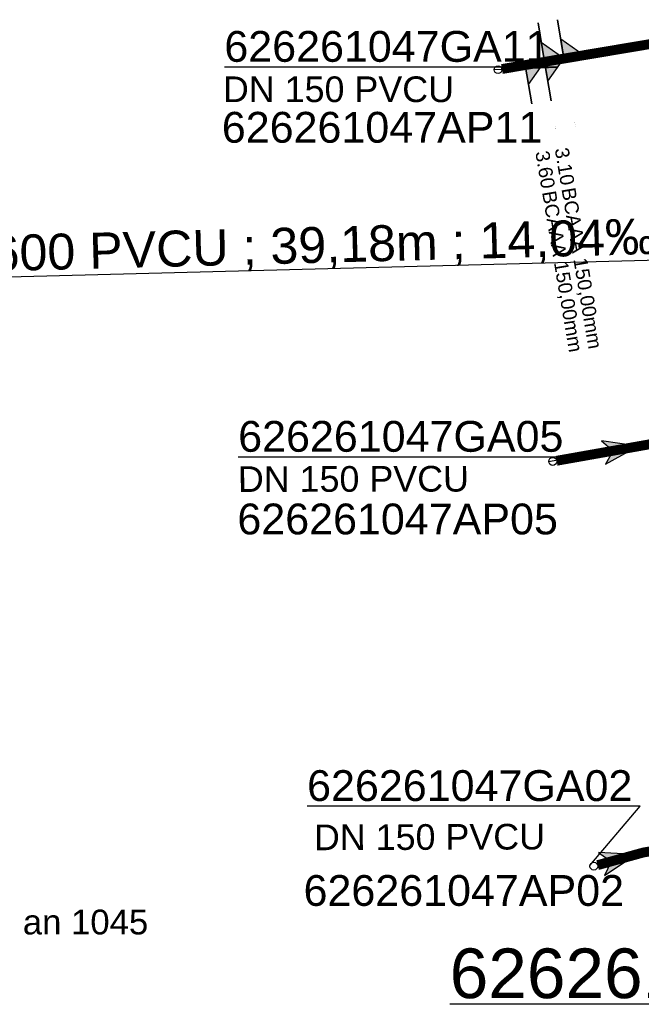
# Model space of a CAD drawing. Extents: x 356718 to 357658, y 5762241 to 5762615.
# Tile 21 of 157: x 356914 to 356930, y 5762386 to 5762411. Entities that reach past the tile are written whole.
import ezdxf
from ezdxf.enums import TextEntityAlignment as Align

# ---------------------------------------------------------------- set-up
doc = ezdxf.new("R2010")
doc.units = 0
doc.header["$MEASUREMENT"] = 0
doc.linetypes.add('AUSGEZOGEN', pattern=[0])
doc.linetypes.add('STRICHPUNKT', pattern=[5, 2, -1, 1, -1])
doc.layers.get('0').update_dxf_attribs({"linetype": 'AUSGEZOGEN'})
for name, color, linetype, true_color in [('111_00131_Symbol', 7, 'AUSGEZOGEN', 0x000000), ('114_00133_Schachtnummer', 7, 'AUSGEZOGEN', 0x000000), ('114_10392_Schachtnummer', 7, 'AUSGEZOGEN', 0x000000), ('121_10399_Haltungen_Mischwasser', 6, 'STRICHPUNKT', 0xff00ff), ('123_00137_Fliessrichtungspfeil', 7, 'AUSGEZOGEN', 0x000000), ('124_10395_Standard1', 7, 'AUSGEZOGEN', 0x000000), ('124_10626_Standard__Laenge____1', 7, 'AUSGEZOGEN', 0x000000), ('141_10677_Stutzen__alle__aus_DW', 7, 'AUSGEZOGEN', 0x000000), ('141_10868_Stutzen__141_', 7, 'AUSGEZOGEN', 0x000000), ('154_00087_Freie_Beschriftungen', 7, 'AUSGEZOGEN', 0x000000)]:
    doc.layers.add(name, color=color, linetype=linetype, true_color=true_color)
doc.styles.add('ARIAL', font='arial.ttf', dxfattribs={"height": 1.5})
doc.styles.get("Standard").update_dxf_attribs({"font": 'arial.ttf', "height": 1})

# ---------------------------------------------------------------- blocks, each defined once
blk = doc.blocks.new('F00')
at = {"color": 0}
blk.add_circle((0, 0), 0.1, dxfattribs=at)
blk = doc.blocks.new('FLI')
at = {"color": 0, "linetype": 'AUSGEZOGEN'}
blk.add_lwpolyline([(-0.4, 0), (-0.9, -0.6), (0.9, 0), (-0.9, 0.6), (-0.4, 0)], close=True, dxfattribs=at)
at = {"color": 0}
for points in [[(-0.4, 0), (0.9, 0), (-0.9, 0.6)], [(-0.9, -0.6), (0.9, 0), (-0.4, 0)]]:
    blk.add_solid(points, dxfattribs=at)

msp = doc.modelspace()

# ---------------------------------------------------------------- linework, layer by layer
at = {"layer": '114_00133_Schachtnummer', "color": 18, "linetype": 'AUSGEZOGEN', "true_color": 0x000000}
for points in [[(356925.825, 5762409.382), (356927.435, 5762409.446), (356918.98, 5762409.446)], [(356927.214, 5762399.443), (356927.786, 5762399.554), (356919.331, 5762399.554)], [(356928.258, 5762389.193), (356929.535, 5762390.693), (356921.08, 5762390.693)]]:
    msp.add_lwpolyline(points, dxfattribs=at)
at = {"layer": '114_10392_Schachtnummer', "color": 18, "linetype": 'AUSGEZOGEN', "true_color": 0x000000}
msp.add_lwpolyline([(356933.869, 5762387.57), (356934.007, 5762385.669), (356924.699, 5762385.669)], dxfattribs=at)
at = {"layer": '121_10399_Haltungen_Mischwasser', "color": 6, "linetype": 'STRICHPUNKT', "true_color": 0xff00ff, "const_width": 0.25}
for points in [[(356926.024, 5762409.398), (356930.557, 5762410.161)], [(356927.412, 5762399.459), (356930.771, 5762400.054), (356930.969, 5762400.286), (356932.254, 5762400.509)], [(356928.452, 5762389.2), (356929.613, 5762389.521), (356934.054, 5762390.266)]]:
    msp.add_lwpolyline(points, dxfattribs=at)
at = {"layer": '124_10395_Standard1', "color": 18, "linetype": 'AUSGEZOGEN', "true_color": 0x000000}
msp.add_lwpolyline([(356931.215, 5762407.001), (356930.23, 5762406.827), (356930.364, 5762404.559), (356910.897, 5762404.049)], dxfattribs=at)
at = {"layer": '141_10677_Stutzen__alle__aus_DW', "color": 18, "linetype": 'AUSGEZOGEN', "true_color": 0x000000}
for points in [[(356927.599, 5762409.663), (356927.433, 5762410.649)], [(356927.599, 5762409.663), (356928.092, 5762409.746), (356927.516, 5762410.156)], [(356927.106, 5762409.58), (356927.189, 5762409.087), (356927.599, 5762409.663)], [(356927.106, 5762409.58), (356927.272, 5762408.594)]]:
    msp.add_lwpolyline(points, close=True, dxfattribs=at)
at = {"layer": '141_10677_Stutzen__alle__aus_DW', "color": 18, "true_color": 0x000000}
for points in [[(356927.599, 5762409.663), (356928.092, 5762409.746), (356927.516, 5762410.156)], [(356927.106, 5762409.58), (356927.189, 5762409.087), (356927.599, 5762409.663)]]:
    msp.add_solid(points, dxfattribs=at)
at = {"layer": '141_10868_Stutzen__141_', "color": 18, "linetype": 'AUSGEZOGEN', "true_color": 0x000000}
for points in [[(356927.106, 5762409.58), (356926.94, 5762410.566)], [(356927.106, 5762409.58), (356927.599, 5762409.663), (356927.023, 5762410.073)], [(356926.613, 5762409.497), (356926.696, 5762409.004), (356927.106, 5762409.58)], [(356926.613, 5762409.497), (356926.779, 5762408.511)]]:
    msp.add_lwpolyline(points, close=True, dxfattribs=at)
at = {"layer": '141_10868_Stutzen__141_', "color": 18, "true_color": 0x000000}
for points in [[(356927.106, 5762409.58), (356927.599, 5762409.663), (356927.023, 5762410.073)], [(356926.613, 5762409.497), (356926.696, 5762409.004), (356927.106, 5762409.58)]]:
    msp.add_solid(points, dxfattribs=at)

# ---------------------------------------------------------------- block references
at = {"layer": '111_00131_Symbol', "color": 18, "true_color": 0x000000}
for p in [(356925.925, 5762409.381), (356927.314, 5762399.442), (356928.356, 5762389.173)]:
    msp.add_blockref('F00', p, dxfattribs=at)
at = {"layer": '123_00137_Fliessrichtungspfeil', "color": 18, "true_color": 0x000000, "xscale": 0.5, "yscale": 0.5, "zscale": 0.5}
for p, rotation in [((356929.042, 5762399.748), 10), ((356928.985, 5762389.347), 15.4)]:
    msp.add_blockref('FLI', p, dxfattribs=dict(at, rotation=rotation))

# ---------------------------------------------------------------- texts
at = {"layer": '114_00133_Schachtnummer', "color": 18, "true_color": 0x000000, "style": 'ARIAL'}
for s, p in [('626261047GA11', (356918.98, 5762410.362)), ('626261047AP11', (356918.916, 5762408.31)), ('626261047GA05', (356919.331, 5762400.469)), ('626261047AP05', (356919.311, 5762398.373)), ('626261047GA02', (356921.08, 5762391.609)), ('626261047AP02', (356920.99, 5762388.948))]:
    msp.add_text(s, height=0.78136, dxfattribs=at).set_placement(p, align=Align.TOP_LEFT)
at = {"layer": '114_10392_Schachtnummer', "color": 18, "true_color": 0x000000, "style": 'ARIAL'}
msp.add_text('626261047', height=1.2601, dxfattribs=at).set_placement((356924.699, 5762387.086), align=Align.TOP_LEFT)
at = {"layer": '124_10395_Standard1', "color": 18, "true_color": 0x000000, "style": 'ARIAL'}
msp.add_text('DN 600 PVCU ; 39,18m ; 14,04‰', height=0.91158, rotation=1.5, dxfattribs=at).set_placement((356910.869, 5762405.118), align=Align.TOP_LEFT)
at = {"layer": '124_10626_Standard__Laenge____1', "color": 18, "true_color": 0x000000, "style": 'ARIAL'}
msp.add_text('DN 150 PVCU', height=0.65113, dxfattribs=at).set_placement((356918.944, 5762409.21), align=Align.TOP_LEFT)
for rotation, p in [(0.1, (356919.323, 5762399.319)), (0.2, (356921.253, 5762390.23))]:
    msp.add_text('DN 150 PVCU', height=0.65113, rotation=rotation, dxfattribs=at).set_placement(p, align=Align.TOP_LEFT)
at = {"layer": '141_10677_Stutzen__alle__aus_DW', "color": 18, "true_color": 0x000000}
for s, p in [('3.60', (356927.387, 5762407.941)), ('3.10', (356927.88, 5762408.025))]:
    msp.add_text(s, height=0.00707, rotation=279.6, dxfattribs=at).set_placement(p, align=Align.TOP_RIGHT)
for p in [(356927.387, 5762407.94), (356927.88, 5762408.023)]:
    msp.add_text('BCAAA 150,00mm', height=0.00707, rotation=279.6, dxfattribs=at).set_placement(p, align=Align.TOP_LEFT)
at = {"layer": '141_10868_Stutzen__141_', "color": 18, "true_color": 0x000000}
for s, p in [('3.10', (356927.871, 5762406.483)), ('3.60', (356927.378, 5762406.4))]:
    msp.add_text(s, height=0.3533, rotation=279.6, dxfattribs=at).set_placement(p, align=Align.TOP_RIGHT)
for p in [(356927.882, 5762406.416), (356927.389, 5762406.333)]:
    msp.add_text('BCAAA 150,00mm', height=0.35326, rotation=279.6, dxfattribs=at).set_placement(p, align=Align.TOP_LEFT)
at = {"layer": '154_00087_Freie_Beschriftungen', "color": 18, "true_color": 0x000000, "style": 'ARIAL'}
msp.add_text('Memo an 1045', height=0.63007, dxfattribs=at).set_placement((356911.177, 5762388.072), align=Align.TOP_LEFT)

doc.saveas('drawing.dxf')
